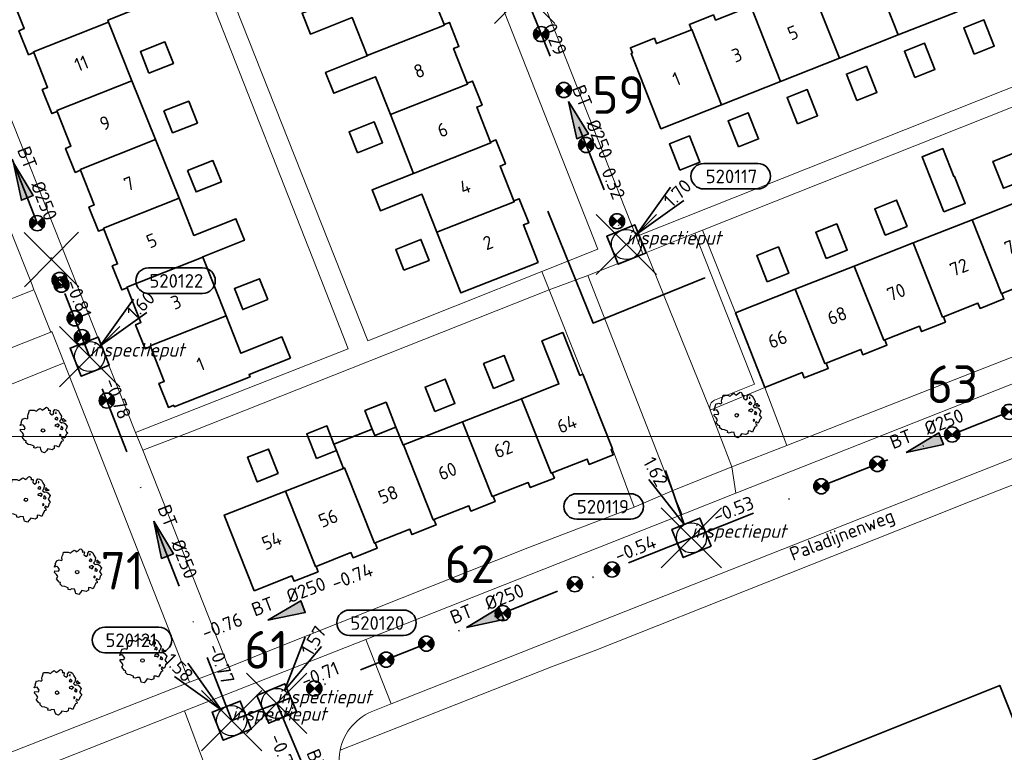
# Model space of a CAD drawing. Header units: metres. Extents: x 152391 to 157968, y 462336 to 467280.
# Tile 189 of 256: x 154862 to 154960, y 464513 to 464586. Entities that reach past the tile are written whole.
import ezdxf
from ezdxf.enums import TextEntityAlignment as Align

# ---------------------------------------------------------------- set-up
doc = ezdxf.new("R2010")
doc.units = ezdxf.units.M
doc.header["$LTSCALE"] = 0.75
doc.header["$PDMODE"] = 3
doc.header["$PDSIZE"] = 3
doc.linetypes.add('RI-VWA_BETON', pattern=[19, 9, -5, 0, -5])
doc.layers.get('0').update_dxf_attribs({"lineweight": 25})
doc.layers.get('defpoints').update_dxf_attribs({"lineweight": 25})
for name, color, linetype, lineweight in [('B-GV-GR-BOOM-S', 252, 'Continuous', 25), ('B-WE-GR-BEPLANTING_CULTUUR_HEESTERS-GV', 251, 'Continuous', 18), ('B-WE-OG-BEBOUWING-GV', 6, 'Continuous', 35), ('B-WE-OG-BEBOUWING-T18', 1, 'Continuous', 18), ('B-WE-OG-TERREIN_CULTUURSCHEIDING-GV', 251, 'Continuous', 18), ('B-WE-OG-TOPOGRAFIE-T18', 1, 'Continuous', 18), ('B-WE-VH-VERHARDING_ASFALT-GV', 251, 'Continuous', 18), ('B-WE-VH-VERHARDING_BETONSTRAATSTEEN-GV', 251, 'Continuous', 18), ('B-WE-VH-VERHARDING_TEGEL-GV', 251, 'Continuous', 18), ('N-OI-RI-T50', 130, 'Continuous', 50), ('N-OI-RI-VWA_PUTNUMMER-S @ 0.75', 36, 'Continuous', 35), ('N-OI-RI-VWA_RIOOLPUT_INSPECTIEPUT-S', 36, 'Continuous', 35), ('N-OI-RI-VWA_STROOMRICHTING-S @ 0.75', 36, 'Continuous', 35), ('N-OI-RI-VWA_TRANSPORTLEIDING_BETON_250-G', 36, 'RI-VWA_BETON', 35), ('N-RO-KG-GRENS_WERK-G', 7, 'XX-WERKGRENS', 35)]:
    doc.layers.add(name, color=color, linetype=linetype, lineweight=lineweight)
doc.layers.add('inspectieput', color=7, linetype='Continuous', plot=False)
for name, color, linetype, lineweight, plot in [('N-OI-RI-VRIJVERVAL_HULPSTUK-S', 210, 'Continuous', 35, False), ('N-OI-RI-VRIJVERVAL_HULPSTUK-S-GESLOTEN', 190, 'Continuous', 35, False), ('X-XX-AL-TEKENBLAD_HULPLIJN-G', 7, 'Continuous', 18, False)]:
    doc.layers.add(name, color=color, linetype=linetype, lineweight=lineweight, plot=plot)
doc.styles.add('NLCS-ISO', font='isocpeur.ttf')
doc.styles.add('NLCS-ISO-M750-T18', font='NLCS-ISO.ttf', dxfattribs={"height": 1.35})
doc.styles.add('NLCS-ISO-M750-T18_CURSIEF', font='NLCS-ISO.ttf', dxfattribs={"oblique": 15, "height": 1.35})
doc.styles.add('NLCS-ISO-M750-T50', font='NLCS-ISO.ttf', dxfattribs={"height": 3.75})
doc.linetypes.add('XX-WERKGRENS', pattern='A,0,[137,NLCS.SHX,S=0.1,R=0,X=-1.1,Y=-1.35],-6', length=6)

# ---------------------------------------------------------------- blocks, each defined once
blk = doc.blocks.new('*U150')
at = {"ltscale": 0.1}
blk.add_hatch(color=256, dxfattribs=at).paths.add_polyline_path([(-2.500000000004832, 0), (2.500000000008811, -0.8333333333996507), (2.500000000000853, 0.8333333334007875)])
at = {"ltscale": 0.1, "flags": 128}
blk.add_lwpolyline([(-2.500000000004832, 0), (2.500000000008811, -0.8333333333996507), (2.500000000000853, 0.8333333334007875)], close=True, dxfattribs=at)
at = {"ltscale": 0.1, "style": 'NLCS-ISO'}
for tag, p in [('MAT', (-1, 0.5000000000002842)), ('BOBL', (-15.77988095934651, 1.133167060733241e-13))]:
    blk.add_attdef(tag, text='', height=1.8, dxfattribs=at).set_placement(p, align=Align.BOTTOM_RIGHT)
for tag, p in [('DIA', (1, 0.5000000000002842)), ('BOBR', (14.8338924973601, -0.002123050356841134))]:
    blk.add_attdef(tag, text='', height=1.8, dxfattribs=at).set_placement(p, align=Align.BOTTOM_LEFT)
at = {"layer": 'defpoints', "ltscale": 0.1, "style": 'NLCS-ISO', "flags": 1}
blk.add_attdef('JVA', text='', height=1.8, dxfattribs=at).set_placement((0, -0.9999999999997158), align=Align.TOP_CENTER)
blk = doc.blocks.new('*U151')
at = {"ltscale": 0.1}
blk.add_hatch(color=256, dxfattribs=at).paths.add_polyline_path([(-2.500000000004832, 0), (2.500000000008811, -0.8333333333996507), (2.500000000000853, 0.8333333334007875)])
at = {"ltscale": 0.1, "flags": 128}
blk.add_lwpolyline([(-2.500000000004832, 0), (2.500000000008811, -0.8333333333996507), (2.500000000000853, 0.8333333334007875)], close=True, dxfattribs=at)
at = {"ltscale": 0.1, "style": 'NLCS-ISO'}
for tag, p in [('MAT', (-1, 0.5000000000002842)), ('BOBL', (-16.58749735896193, 1.132257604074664e-13))]:
    blk.add_attdef(tag, text='', height=1.8, dxfattribs=at).set_placement(p, align=Align.BOTTOM_RIGHT)
for tag, p in [('DIA', (1, 0.5000000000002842)), ('BOBR', (15.64150869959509, -0.002687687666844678))]:
    blk.add_attdef(tag, text='', height=1.8, dxfattribs=at).set_placement(p, align=Align.BOTTOM_LEFT)
at = {"layer": 'defpoints', "ltscale": 0.1, "style": 'NLCS-ISO', "flags": 1}
blk.add_attdef('JVA', text='', height=1.8, dxfattribs=at).set_placement((0, -0.9999999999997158), align=Align.TOP_CENTER)
blk = doc.blocks.new('*U152')
at = {"ltscale": 0.1}
blk.add_hatch(color=256, dxfattribs=at).paths.add_polyline_path([(-2.500000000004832, 0), (2.500000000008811, -0.8333333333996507), (2.500000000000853, 0.8333333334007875)])
at = {"ltscale": 0.1, "flags": 128}
blk.add_lwpolyline([(-2.500000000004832, 0), (2.500000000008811, -0.8333333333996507), (2.500000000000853, 0.8333333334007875)], close=True, dxfattribs=at)
at = {"ltscale": 0.1, "style": 'NLCS-ISO'}
for tag, p in [('MAT', (-1, 0.5000000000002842)), ('BOBL', (-2.149045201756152, -3.239999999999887))]:
    blk.add_attdef(tag, text='', height=1.8, dxfattribs=at).set_placement(p, align=Align.BOTTOM_RIGHT)
for tag, p in [('DIA', (1, 0.5000000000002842)), ('BOBR', (1.203060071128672, -3.241039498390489))]:
    blk.add_attdef(tag, text='', height=1.8, dxfattribs=at).set_placement(p, align=Align.BOTTOM_LEFT)
at = {"layer": 'defpoints', "ltscale": 0.1, "style": 'NLCS-ISO', "flags": 1}
blk.add_attdef('JVA', text='', height=1.8, dxfattribs=at).set_placement((0, -0.9999999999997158), align=Align.TOP_CENTER)
blk = doc.blocks.new('*U24')
at = {"ltscale": 0.1}
blk.add_hatch(color=256, dxfattribs=at).paths.add_polyline_path([(-2.500000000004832, 0), (2.500000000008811, -0.8333333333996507), (2.500000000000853, 0.8333333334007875)])
at = {"ltscale": 0.1, "flags": 128}
blk.add_lwpolyline([(-2.500000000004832, 0), (2.500000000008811, -0.8333333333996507), (2.500000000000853, 0.8333333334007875)], close=True, dxfattribs=at)
at = {"ltscale": 0.1, "style": 'NLCS-ISO'}
for tag, p in [('MAT', (-1, 0.5000000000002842)), ('BOBL', (-5.662221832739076, 1.144560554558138e-13))]:
    blk.add_attdef(tag, text='', height=1.8, dxfattribs=at).set_placement(p, align=Align.BOTTOM_RIGHT)
for tag, p in [('DIA', (1, 0.5000000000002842)), ('BOBR', (7.216235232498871, 0.003202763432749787))]:
    blk.add_attdef(tag, text='', height=1.8, dxfattribs=at).set_placement(p, align=Align.BOTTOM_LEFT)
at = {"layer": 'defpoints', "ltscale": 0.1, "style": 'NLCS-ISO', "flags": 1}
blk.add_attdef('JVA', text='', height=1.8, dxfattribs=at).set_placement((0, -0.9999999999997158), align=Align.TOP_CENTER)
blk = doc.blocks.new('*U153')
at = {"ltscale": 0.1}
blk.add_hatch(color=256, dxfattribs=at).paths.add_polyline_path([(-2.500000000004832, 0), (2.500000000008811, -0.8333333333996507), (2.500000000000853, 0.8333333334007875)])
at = {"ltscale": 0.1, "flags": 128}
blk.add_lwpolyline([(-2.500000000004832, 0), (2.500000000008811, -0.8333333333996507), (2.500000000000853, 0.8333333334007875)], close=True, dxfattribs=at)
at = {"ltscale": 0.1, "style": 'NLCS-ISO'}
for tag, p in [('MAT', (-1, 0.5000000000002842)), ('BOBL', (-20.2756789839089, 1.12810434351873e-13))]:
    blk.add_attdef(tag, text='', height=1.8, dxfattribs=at).set_placement(p, align=Align.BOTTOM_RIGHT)
for tag, p in [('DIA', (1, 0.5000000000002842)), ('BOBR', (19.32968942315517, -0.005266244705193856))]:
    blk.add_attdef(tag, text='', height=1.8, dxfattribs=at).set_placement(p, align=Align.BOTTOM_LEFT)
at = {"layer": 'defpoints', "ltscale": 0.1, "style": 'NLCS-ISO', "flags": 1}
blk.add_attdef('JVA', text='', height=1.8, dxfattribs=at).set_placement((0, -0.9999999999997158), align=Align.TOP_CENTER)
blk = doc.blocks.new('*U155')
at = {"ltscale": 0.1}
blk.add_hatch(color=256, dxfattribs=at).paths.add_polyline_path([(-2.500000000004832, 0), (2.500000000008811, -0.8333333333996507), (2.500000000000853, 0.8333333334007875)])
at = {"ltscale": 0.1, "flags": 128}
blk.add_lwpolyline([(-2.500000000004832, 0), (2.500000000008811, -0.8333333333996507), (2.500000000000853, 0.8333333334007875)], close=True, dxfattribs=at)
at = {"ltscale": 0.1, "style": 'NLCS-ISO'}
for tag, p in [('MAT', (-1, 0.5000000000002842)), ('BOBL', (-23.79409101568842, 1.124142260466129e-13))]:
    blk.add_attdef(tag, text='', height=1.8, dxfattribs=at).set_placement(p, align=Align.BOTTOM_RIGHT)
for tag, p in [('DIA', (1, 0.5000000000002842)), ('BOBR', (22.84810059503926, -0.007726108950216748))]:
    blk.add_attdef(tag, text='', height=1.8, dxfattribs=at).set_placement(p, align=Align.BOTTOM_LEFT)
at = {"layer": 'defpoints', "ltscale": 0.1, "style": 'NLCS-ISO', "flags": 1}
blk.add_attdef('JVA', text='', height=1.8, dxfattribs=at).set_placement((0, -0.9999999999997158), align=Align.TOP_CENTER)
blk = doc.blocks.new('*U157')
at = {"ltscale": 0.1}
blk.add_hatch(color=256, dxfattribs=at).paths.add_polyline_path([(-2.500000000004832, 0), (2.500000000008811, -0.8333333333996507), (2.500000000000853, 0.8333333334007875)])
at = {"ltscale": 0.1, "flags": 128}
blk.add_lwpolyline([(-2.500000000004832, 0), (2.500000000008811, -0.8333333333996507), (2.500000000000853, 0.8333333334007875)], close=True, dxfattribs=at)
at = {"ltscale": 0.1, "style": 'NLCS-ISO'}
for tag, p in [('MAT', (-1, 0.5000000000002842)), ('BOBL', (-8.646316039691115, 1.141200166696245e-13))]:
    blk.add_attdef(tag, text='', height=1.8, dxfattribs=at).set_placement(p, align=Align.BOTTOM_RIGHT)
for tag, p in [('DIA', (1, 0.5000000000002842)), ('BOBR', (7.700329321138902, 0.002864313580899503))]:
    blk.add_attdef(tag, text='', height=1.8, dxfattribs=at).set_placement(p, align=Align.BOTTOM_LEFT)
at = {"layer": 'defpoints', "ltscale": 0.1, "style": 'NLCS-ISO', "flags": 1}
blk.add_attdef('JVA', text='', height=1.8, dxfattribs=at).set_placement((0, -0.9999999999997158), align=Align.TOP_CENTER)
blk = doc.blocks.new('B-SRI-PUT_VWA-SO')
at = {"flags": 128}
blk.add_lwpolyline([(-2.00008364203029, 2.000083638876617), (1.99991635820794, 2.000083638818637), (1.999916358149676, -1.99991636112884), (-2.000083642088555, -1.999916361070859)], close=True, dxfattribs=at)
at = {"lineweight": -3, "flags": 128}
blk.add_lwpolyline([(2.000083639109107, -1.99991635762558), (1.99991635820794, 2.000083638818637), (-2.000083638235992, 1.999916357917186), (-1.999916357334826, -2.000083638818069)], close=True, dxfattribs=at)
at = {"lineweight": -3}
blk.add_circle((0, 0), 1.999999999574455, dxfattribs=at)
blk = doc.blocks.new('*U372')
for q in [(5.833630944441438, 7.601397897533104), (7.601397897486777, 5.833630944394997)]:
    blk.add_line((1.414213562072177, 1.414213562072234), q)
blk.add_lwpolyline([(14.97286669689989, 11.76453088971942), (7.81481186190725, 11.76453088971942, 0.9999999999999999), (7.81481186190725, 8.380160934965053), (14.97286669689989, 8.380160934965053, 0.9999999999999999)], format="xyb", close=True)
at = {"ltscale": 0.1, "style": 'NLCS-ISO'}
blk.add_attdef('PUTHGT', text='', height=1.8, rotation=44.99999999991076, dxfattribs=at).set_placement((5.388131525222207, 5.427652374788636), align=Align.MIDDLE_LEFT)
blk.add_attdef('PUTNR', text='', height=1.8, dxfattribs=at).set_placement((11.49607795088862, 10.04001114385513), align=Align.MIDDLE_CENTER)
blk = doc.blocks.new('*U189')
for q in [(-5.833630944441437, 7.601397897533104), (-7.601397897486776, 5.833630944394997)]:
    blk.add_line((-1.414213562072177, 1.414213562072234), q)
blk.add_lwpolyline([(-16.8101220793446, 12.39118641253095), (-9.652067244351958, 12.39118641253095, -0.9999999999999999), (-9.652067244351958, 9.006816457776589), (-16.8101220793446, 9.006816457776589, -0.9999999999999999)], format="xyb", close=True)
at = {"ltscale": 0.1, "style": 'NLCS-ISO'}
blk.add_attdef('PUTNR', text='', height=1.8, dxfattribs=at).set_placement((-13.33333333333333, 10.66666666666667), align=Align.MIDDLE_CENTER)
blk.add_attdef('PUTHGT', text='', height=1.8, rotation=315.0000000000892, dxfattribs=at).set_placement((-8.442832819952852, 8.482353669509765), align=Align.MIDDLE_LEFT)
blk = doc.blocks.new('*U228')
for q in [(3.772593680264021, 8.807953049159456), (5.922622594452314, 7.532266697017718)]:
    blk.add_line((1.020549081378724, 1.720023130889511), q)
blk.add_lwpolyline([(16.8101220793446, 12.39118641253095), (9.652067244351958, 12.39118641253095, 0.9999999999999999), (9.652067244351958, 9.006816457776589), (16.8101220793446, 9.006816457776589, 0.9999999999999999)], format="xyb", close=True)
at = {"ltscale": 0.1, "style": 'NLCS-ISO'}
blk.add_attdef('PUTHGT', text='', height=1.8, rotation=59.31788150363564, dxfattribs=at).set_placement((3.87850245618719, 6.591554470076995), align=Align.MIDDLE_LEFT)
blk.add_attdef('PUTNR', text='', height=1.8, dxfattribs=at).set_placement((13.33333333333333, 10.66666666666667), align=Align.MIDDLE_CENTER)
blk = doc.blocks.new('*U229')
for q in [(-3.448965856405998, 8.939638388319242), (-5.644074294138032, 7.743185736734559)]:
    blk.add_line((-0.9571621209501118, 1.756086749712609), q)
blk.add_lwpolyline([(-15.22018645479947, 5.851850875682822), (-8.062131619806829, 5.851850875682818, -0.9999999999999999), (-8.062131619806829, 2.467480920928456), (-15.22018645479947, 2.467480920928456, -0.9999999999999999)], format="xyb", close=True)
at = {"ltscale": 0.1, "style": 'NLCS-ISO'}
blk.add_attdef('PUTHGT', text='', height=1.8, rotation=298.5927697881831, dxfattribs=at).set_placement((-5.703079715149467, 10.52172189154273), align=Align.MIDDLE_LEFT)
blk.add_attdef('PUTNR', text='', height=1.8, dxfattribs=at).set_placement((-11.7433977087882, 4.127331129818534), align=Align.MIDDLE_CENTER)
blk = doc.blocks.new('*U373')
for q in [(5.833630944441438, 7.601397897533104), (7.601397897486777, 5.833630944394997)]:
    blk.add_line((1.414213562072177, 1.414213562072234), q)
blk.add_lwpolyline([(17.4136535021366, 10.75795628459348), (10.25559866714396, 10.75795628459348, 0.9999999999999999), (10.25559866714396, 7.373586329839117), (17.4136535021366, 7.373586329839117, 0.9999999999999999)], format="xyb", close=True)
at = {"ltscale": 0.1, "style": 'NLCS-ISO'}
blk.add_attdef('PUTHGT', text='', height=1.8, rotation=44.99999999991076, dxfattribs=at).set_placement((5.388131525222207, 5.427652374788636), align=Align.MIDDLE_LEFT)
blk.add_attdef('PUTNR', text='', height=1.8, dxfattribs=at).set_placement((13.93686475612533, 9.033436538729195), align=Align.MIDDLE_CENTER)
blk = doc.blocks.new('SRI-HULP')
h = blk.add_hatch(color=256)
h.dxf.hatch_style = 1
h.paths.add_polyline_path([(-0.7071067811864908, 0.7071067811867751, 0.1989123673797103), (-1.000000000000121, 0, 0.1989123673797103), (-0.7071067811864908, -0.7071067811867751), (0, -1.387778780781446e-17)])
h = blk.add_hatch(color=256)
h.dxf.hatch_style = 1
h.paths.add_polyline_path([(1.000000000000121, 0, 0.1989123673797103), (0.7071067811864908, 0.7071067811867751), (0, -1.387778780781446e-17), (0.7071067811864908, -0.7071067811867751, 0.1989123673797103)])
for p, q in [((-0.7071067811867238, 0.707106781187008), (0.7071067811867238, -0.707106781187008)), ((-0.7071067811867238, -0.707106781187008), (0.7071067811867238, 0.707106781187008))]:
    blk.add_line(p, q)
blk.add_circle((0, 0), 1.000000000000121)
blk = doc.blocks.new('SRI-HULP-B')
blk.add_line((-5.425000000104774, 5.399999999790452), (5.400000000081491, -5.399999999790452))
at = {"flags": 128}
blk.add_lwpolyline([(5.375000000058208, 5.424999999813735), (0, 0), (-5.400000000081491, -5.399999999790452)], dxfattribs=at)
blk = doc.blocks.new('ACMAP_ANN_TEMPLATE_type knoop')
at = {"layer": 'defpoints', "style": 'NLCS-ISO-M750-T18_CURSIEF', "oblique": 15}
blk.add_attdef('type_knoop', (0, 0), '', height=1.35, dxfattribs=at)
blk = doc.blocks.new('SGR-BOOM_31_50')
at = {"linetype": 'Continuous'}
for p, q in [((-1.401726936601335, 1.779568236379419), (-1.355207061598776, 1.998585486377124)), ((-1.355207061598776, 1.998585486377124), (-0.8900045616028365, 1.998585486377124)), ((-0.8900045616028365, 1.998585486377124), (-0.6884169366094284, 1.910992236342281)), ((-0.6263900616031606, 1.932873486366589), (-0.4868293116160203, 2.064297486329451)), ((-0.4868293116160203, 2.064297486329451), (-0.3007483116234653, 2.195721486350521)), ((-0.3007483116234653, 2.195721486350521), (-0.1766941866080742, 2.108105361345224)), ((-0.1766941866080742, 2.108105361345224), (-0.08365368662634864, 2.020489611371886)), ((-0.08365368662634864, 2.020489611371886), (0.08692031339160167, 2.108105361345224)), ((0.08692031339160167, 2.108105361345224), (0.2730013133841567, 2.283314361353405)), ((0.2730013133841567, 2.283314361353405), (0.350535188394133, 2.305218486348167)), ((0.350535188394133, 2.305218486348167), (0.443575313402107, 2.261410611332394)), ((0.443575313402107, 2.261410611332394), (0.5211091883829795, 2.195721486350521)), ((0.5366158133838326, 2.042393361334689), (0.5055909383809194, 1.998585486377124)), ((0.5055909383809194, 1.998585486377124), (0.7071901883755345, 2.020489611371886)), ((0.5211091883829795, 2.195721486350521), (0.5366158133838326, 2.042393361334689)), ((0.722685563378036, 1.976681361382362), (0.6761765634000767, 1.713856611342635)), ((0.7071901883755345, 2.020489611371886), (0.722685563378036, 1.976681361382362)), ((1.048338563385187, 1.867184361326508), (1.187887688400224, 2.086201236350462)), ((1.187887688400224, 2.086201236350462), (1.358462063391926, 2.042393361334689)), ((1.358462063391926, 2.042393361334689), (1.544542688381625, 1.932873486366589)), ((-2.177064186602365, 0.7720534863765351), (-2.03750381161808, 1.166302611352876)), ((-2.03750381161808, 1.166302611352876), (-1.944463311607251, 1.144398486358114)), ((-1.944463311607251, 1.144398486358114), (-1.789395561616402, 1.210110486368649)), ((-1.789395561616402, 1.210110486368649), (-1.572301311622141, 1.144398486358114)), ((-1.572301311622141, 1.144398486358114), (-1.494767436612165, 1.232014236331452)), ((-1.510274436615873, 1.451031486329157), (-1.479260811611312, 1.582455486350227)), ((-1.494767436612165, 1.232014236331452), (-1.510274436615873, 1.451031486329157)), ((-1.479260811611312, 1.582455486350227), (-1.401726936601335, 1.779568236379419)), ((-0.6884169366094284, 1.910992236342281), (-0.6263900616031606, 1.932873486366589)), ((0.6761765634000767, 1.713856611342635), (0.7537104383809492, 1.6481446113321)), ((0.7537104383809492, 1.6481446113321), (0.9242844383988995, 1.538647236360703)), ((0.9242844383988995, 1.538647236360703), (1.001818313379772, 1.604336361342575)), ((1.001818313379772, 1.604336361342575), (1.063833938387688, 1.713856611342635)), ((1.063833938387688, 1.713856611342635), (1.048338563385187, 1.867184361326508)), ((1.249914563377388, 1.210110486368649), (1.187887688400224, 1.166302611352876)), ((1.187887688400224, 1.166302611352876), (1.234407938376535, 1.100590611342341)), ((1.29644643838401, 1.823376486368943), (1.234407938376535, 1.779568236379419)), ((1.234407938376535, 1.779568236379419), (1.265432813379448, 1.670048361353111)), ((1.234407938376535, 1.100590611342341), (1.311941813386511, 1.122494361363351)), ((1.29644643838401, 1.297726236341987), (1.249914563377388, 1.210110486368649)), ((1.265432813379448, 1.670048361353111), (1.280928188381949, 1.6481446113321)), ((1.280928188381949, 1.691952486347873), (1.29644643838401, 1.823376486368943)), ((1.373968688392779, 1.297726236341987), (1.29644643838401, 1.297726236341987)), ((1.311941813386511, 1.122494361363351), (1.373968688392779, 1.034878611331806)), ((1.435995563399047, 1.253918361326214), (1.373968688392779, 1.297726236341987)), ((1.373968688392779, 1.034878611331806), (1.435995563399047, 1.122494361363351)), ((1.498022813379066, 1.166302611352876), (1.435995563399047, 1.253918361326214)), ((1.435995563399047, 1.122494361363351), (1.498022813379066, 1.166302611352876)), ((1.544542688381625, 1.932873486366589), (1.668596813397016, 1.691952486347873)), ((1.761637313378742, 1.056782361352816), (1.637583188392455, 0.9253812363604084)), ((1.668596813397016, 1.691952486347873), (1.839171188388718, 1.407223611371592)), ((1.839171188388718, 1.407223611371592), (1.761637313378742, 1.056782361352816)), ((1.963224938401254, 1.144398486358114), (1.916704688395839, 1.078686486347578)), ((1.916704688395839, 1.078686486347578), (1.947718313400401, 0.9910932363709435)), ((1.947718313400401, 0.9910932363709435), (2.040758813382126, 0.9253812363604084)), ((2.056265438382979, 1.144398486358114), (1.963224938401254, 1.144398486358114)), ((2.164812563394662, 1.012997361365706), (2.056265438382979, 1.144398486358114)), ((2.304373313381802, 0.9472853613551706), (2.164812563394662, 1.012997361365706)), ((-2.270104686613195, 0.4873246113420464), (-2.208077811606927, 0.6406523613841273)), ((-1.990983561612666, 0.5530366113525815), (-2.270104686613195, 0.4873246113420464)), ((-2.239091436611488, -0.03832563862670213), (-2.22358443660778, 0.114979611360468)), ((-2.22358443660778, 0.114979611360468), (-1.851422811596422, 0.09307548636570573)), ((-2.208077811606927, 0.6406523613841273), (-2.130543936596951, 0.706341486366)), ((-2.130543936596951, 0.706341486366), (-2.177064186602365, 0.7720534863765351)), ((-1.897943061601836, 0.4435163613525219), (-1.990983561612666, 0.5530366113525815)), ((-1.773888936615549, 0.2464036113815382), (-1.897943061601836, 0.4435163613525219)), ((-1.851422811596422, 0.09307548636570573), (-1.773888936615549, 0.2464036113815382)), ((1.234419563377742, 0.5530366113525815), (1.187899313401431, 0.4435163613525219)), ((1.187899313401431, 0.4435163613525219), (1.373968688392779, 0.4216126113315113)), ((1.404993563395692, 0.6187482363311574), (1.234419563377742, 0.5530366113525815)), ((1.373968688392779, 0.4216126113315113), (1.482527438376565, 0.3340193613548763)), ((1.482527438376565, 0.6187482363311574), (1.404993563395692, 0.6187482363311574)), ((1.622088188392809, 0.5311324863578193), (1.482527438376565, 0.6187482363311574)), ((1.482527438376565, 0.3340193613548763), (1.6065811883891, 0.4873246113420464)), ((1.6065811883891, 0.4873246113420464), (1.653090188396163, 0.5530366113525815)), ((1.637583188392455, 0.9253812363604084), (1.699610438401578, 0.8377654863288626)), ((1.699610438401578, 0.8377654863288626), (1.839171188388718, 0.7501493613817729)), ((1.792650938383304, 0.2464036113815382), (1.746130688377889, 0.1368833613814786)), ((1.911486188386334, 0.06503748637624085), (1.746130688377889, 0.1368833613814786)), ((1.808157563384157, 0.3997313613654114), (1.792650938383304, 0.3121152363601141)), ((1.792650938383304, 0.3121152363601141), (1.792650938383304, 0.2464036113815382)), ((1.901198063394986, 0.3121152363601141), (1.808157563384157, 0.3997313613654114)), ((1.839171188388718, 0.7501493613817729), (1.916704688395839, 0.7939576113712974)), ((1.963224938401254, 0.2683073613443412), (1.901198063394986, 0.3121152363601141)), ((1.911486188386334, 0.06503748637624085), (2.009745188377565, 0.1806916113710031)), ((1.916704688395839, 0.7939576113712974), (2.087279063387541, 0.7501493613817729)), ((2.009745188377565, 0.1806916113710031), (1.963224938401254, 0.2683073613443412)), ((2.040758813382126, 0.9691894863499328), (2.180319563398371, 0.9034774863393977)), ((2.040758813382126, 0.9253812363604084), (2.056265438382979, 0.9691894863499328)), ((2.087279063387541, 0.7501493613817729), (2.180319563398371, 0.6844602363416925)), ((2.180319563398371, 0.9034774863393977), (2.304373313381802, 0.9472853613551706)), ((2.180319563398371, 0.6844602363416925), (2.412920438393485, 0.4216126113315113)), ((2.288866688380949, 0.1368833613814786), (2.226839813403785, 0.04929048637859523)), ((2.226839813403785, 0.04929048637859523), (2.350893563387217, -0.1259413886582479)), ((2.412920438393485, 0.4216126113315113), (2.288866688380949, 0.1368833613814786)), ((-2.053010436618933, -0.2354616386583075), (-2.239091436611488, -0.03832563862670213)), ((-2.068517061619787, -0.6734953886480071), (-1.990983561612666, -0.5639755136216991)), ((-1.804902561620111, -1.00203251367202), (-2.068517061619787, -0.6734953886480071)), ((-1.913449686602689, -0.4325743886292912), (-2.053010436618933, -0.2354616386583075)), ((-1.990983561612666, -0.5639755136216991), (-1.913449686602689, -0.4325743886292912)), ((1.715117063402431, -0.388766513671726), (1.653090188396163, -0.4763826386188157)), ((1.653090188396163, -0.4763826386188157), (1.668608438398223, -0.5639755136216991)), ((1.684103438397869, -0.5639755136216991), (1.777143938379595, -0.5420717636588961)), ((1.777143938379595, -0.4544785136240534), (1.715117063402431, -0.388766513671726)), ((1.777143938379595, -0.5420717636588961), (1.777143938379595, -0.4544785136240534)), ((1.947718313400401, -0.6296875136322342), (1.854677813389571, -0.7830156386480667)), ((1.854677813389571, -0.7830156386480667), (1.901198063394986, -0.8487276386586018)), ((1.901198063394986, -0.8487276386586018), (1.994238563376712, -0.9363205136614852)), ((2.102785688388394, -0.7830156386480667), (1.947718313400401, -0.6296875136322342)), ((1.994238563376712, -0.9363205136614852), (1.978731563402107, -1.067744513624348)), ((2.211332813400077, -0.6953995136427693), (2.102785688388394, -0.7830156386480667)), ((2.242346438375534, -0.5639755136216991), (2.211332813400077, -0.6953995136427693)), ((2.288866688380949, -0.4106706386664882), (2.242346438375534, -0.5639755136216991)), ((2.4594406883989, -0.2354387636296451), (2.288866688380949, -0.4106706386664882)), ((2.350893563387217, -0.1259413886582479), (2.4594406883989, -0.2354387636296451)), ((-1.665341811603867, -1.045840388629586), (-1.804902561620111, -1.00203251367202)), ((-1.696355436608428, -1.199145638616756), (-1.665341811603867, -1.045840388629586)), ((-1.479260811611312, -1.396281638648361), (-1.696355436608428, -1.199145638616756)), ((-1.215646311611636, -1.440089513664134), (-1.479260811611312, -1.396281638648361)), ((-0.8900045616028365, -1.571490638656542), (-1.215646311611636, -1.440089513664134)), ((-0.9055111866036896, -1.724818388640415), (-0.8900045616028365, -1.571490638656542)), ((-0.7349371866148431, -1.768603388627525), (-0.9055111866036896, -1.724818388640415)), ((-0.533349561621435, -1.681010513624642), (-0.7349371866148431, -1.768603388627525)), ((-0.2542280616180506, -1.702914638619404), (-0.533349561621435, -1.681010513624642)), ((-0.2077078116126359, -1.900027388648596), (-0.2542280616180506, -1.702914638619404)), ((-0.1766941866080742, -1.987643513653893), (-0.2077078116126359, -1.900027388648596)), ((0.4745889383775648, -1.834315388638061), (0.3350281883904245, -2.031451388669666)), ((0.9087778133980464, -1.921931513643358), (0.4745889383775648, -1.834315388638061)), ((1.110365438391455, -1.81241163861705), (0.9087778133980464, -1.921931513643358)), ((1.125860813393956, -1.549586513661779), (1.110365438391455, -1.81241163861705)), ((1.373980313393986, -1.571490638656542), (1.125860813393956, -1.549586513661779)), ((1.575567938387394, -1.65910638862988), (1.373980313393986, -1.571490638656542)), ((1.715128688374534, -1.352473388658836), (1.575567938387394, -1.65910638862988)), ((1.808157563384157, -1.177241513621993), (1.715128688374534, -1.352473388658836)), ((1.823675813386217, -1.111552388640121), (1.808157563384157, -1.177241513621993)), ((1.978731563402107, -1.067744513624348), (1.823675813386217, -1.111552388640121)), ((-0.1301739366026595, -2.140948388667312), (-0.1766941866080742, -1.987643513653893)), ((0.1489471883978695, -2.228564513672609), (-0.1301739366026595, -2.140948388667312)), ((0.3350281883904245, -2.031451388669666), (0.1489471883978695, -2.228564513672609))]:
    blk.add_line(p, q, dxfattribs=at)
blk.add_circle((0, 0), 0.1685311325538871, dxfattribs=at)

msp = doc.modelspace()

# ---------------------------------------------------------------- linework, layer by layer
at = {"layer": 'B-WE-GR-BEPLANTING_CULTUUR_HEESTERS-GV'}
msp.add_lwpolyline([(154938.38, 464543.51), (154936.206, 464549.284), (154930.755, 464547.028), (154932.918, 464541.371)], close=True, dxfattribs=at)
at = {"layer": 'B-WE-OG-BEBOUWING-GV'}
for points in [[(154949.475, 464584.351), (154955.335, 464586.665), (154952.358, 464594.175), (154952.291, 464594.149), (154948.84, 464592.781), (154948.63, 464593.311), (154946.241, 464592.364), (154946.451, 464591.834), (154946.501, 464591.854)], [(154863.489, 464582.6), (154863.456, 464582.684), (154870.92, 464585.643), (154870.85, 464585.82), (154875.017, 464587.472), (154874.213, 464589.499), (154870.066, 464587.855), (154868.571, 464591.624), (154861.087, 464588.657), (154861.111, 464588.596), (154862.542, 464584.989), (154862.012, 464584.779), (154862.959, 464582.39)], [(154901.977, 464591.273), (154902.009, 464591.192), (154894.334, 464588.161), (154890.174, 464586.514), (154890.995, 464584.438), (154895.152, 464586.084), (154896.644, 464582.299), (154904.324, 464585.333), (154904.298, 464585.397), (154902.921, 464588.883), (154903.451, 464589.092), (154902.507, 464591.483)], [(154943.616, 464582.038), (154949.475, 464584.351), (154946.501, 464591.854), (154946.451, 464591.834), (154942.99, 464590.462), (154942.78, 464590.992), (154940.391, 464590.044), (154940.601, 464589.515), (154940.645, 464589.532)], [(154934.735, 464587.189), (154934.789, 464587.21), (154937.756, 464579.724), (154943.616, 464582.038), (154940.645, 464589.532), (154940.601, 464589.515), (154937.124, 464588.136), (154936.914, 464588.666), (154934.525, 464587.719)], [(154934.735, 464587.189), (154931.295, 464585.826), (154931.085, 464586.356), (154928.696, 464585.408), (154928.906, 464584.879), (154928.932, 464584.889), (154931.896, 464577.411), (154937.756, 464579.724), (154934.789, 464587.21)], [(154865.811, 464576.743), (154865.778, 464576.827), (154873.233, 464579.783), (154870.92, 464585.643), (154863.456, 464582.684), (154863.489, 464582.6), (154864.864, 464579.132), (154864.334, 464578.922), (154865.281, 464576.533)], [(154906.605, 464579.558), (154905.242, 464583.007), (154905.773, 464583.216), (154904.828, 464585.606), (154904.298, 464585.397), (154904.324, 464585.333), (154896.644, 464582.299), (154896.657, 464582.266), (154892.506, 464580.623), (154893.327, 464578.547), (154897.476, 464580.189), (154898.954, 464576.438), (154906.638, 464579.473)], [(154957.021, 464582.45), (154959.019, 464583.243), (154957.984, 464585.851), (154955.986, 464585.058)], [(154928.906, 464584.879), (154925.422, 464583.497), (154925.212, 464584.027), (154922.823, 464583.08), (154923.033, 464582.55), (154922.901, 464582.498), (154925.862, 464575.028), (154931.896, 464577.411), (154928.932, 464584.889)], [(154874.934, 464580.561), (154877.366, 464581.525), (154876.521, 464583.658), (154874.088, 464582.694)], [(154951.125, 464580.125), (154953.123, 464580.919), (154952.088, 464583.527), (154950.089, 464582.733)], [(154945.343, 464577.845), (154947.341, 464578.639), (154946.305, 464581.247), (154944.307, 464580.453)], [(154865.811, 464576.743), (154867.185, 464573.278), (154866.655, 464573.068), (154867.602, 464570.679), (154868.132, 464570.889), (154868.1, 464570.971), (154875.605, 464573.947), (154873.233, 464579.783), (154865.778, 464576.827)], [(154906.605, 464579.558), (154906.638, 464579.473), (154898.954, 464576.438), (154901.265, 464570.577), (154908.953, 464573.614), (154908.921, 464573.693), (154907.549, 464577.168), (154908.079, 464577.377), (154907.135, 464579.767)], [(154939.452, 464575.523), (154941.45, 464576.316), (154940.415, 464578.924), (154938.416, 464578.131)], [(154876.43, 464576.788), (154877.292, 464574.616), (154879.752, 464575.591), (154878.891, 464577.764)], [(154933.578, 464573.207), (154935.576, 464574), (154934.541, 464576.608), (154932.542, 464575.815)], [(154895.667, 464572.637), (154898.171, 464573.629), (154897.35, 464575.704), (154894.845, 464574.713)], [(154927.747, 464570.908), (154929.745, 464571.701), (154928.71, 464574.309), (154926.712, 464573.516)], [(154868.132, 464570.889), (154869.503, 464567.432), (154868.973, 464567.222), (154869.92, 464564.833), (154870.45, 464565.043), (154870.422, 464565.114), (154877.944, 464568.097), (154875.605, 464573.947), (154868.1, 464570.971)], [(154911.235, 464567.836), (154909.866, 464571.303), (154910.396, 464571.512), (154909.452, 464573.902), (154908.921, 464573.693), (154908.953, 464573.614), (154901.265, 464570.577), (154901.267, 464570.571), (154897.133, 464568.934), (154897.955, 464566.859), (154902.085, 464568.494), (154903.574, 464564.716), (154911.267, 464567.755)], [(154953.996, 464566.74), (154956.134, 464567.586), (154955.067, 464570.282), (154954.998, 464570.255), (154953.917, 464573.047), (154951.836, 464572.209), (154952.932, 464569.437)], [(154962.01, 464569.913), (154960.953, 464572.582), (154958.891, 464571.765), (154959.948, 464569.097)], [(154878.781, 464570.861), (154879.624, 464568.735), (154882.142, 464569.734), (154881.299, 464571.86)], [(154872.773, 464559.185), (154872.744, 464559.258), (154880.297, 464562.252), (154880.285, 464562.282), (154884.434, 464563.927), (154883.587, 464566.061), (154879.408, 464564.404), (154877.944, 464568.097), (154870.422, 464565.114), (154870.45, 464565.043), (154871.826, 464561.574), (154871.296, 464561.364), (154872.243, 464558.975)], [(154913.649, 464561.725), (154912.179, 464565.446), (154912.709, 464565.656), (154911.765, 464568.046), (154911.235, 464567.836), (154911.267, 464567.755), (154903.574, 464564.716), (154905.952, 464558.684)], [(154950.346, 464565.295), (154949.308, 464567.917), (154947.133, 464567.055), (154948.171, 464564.433)], [(154965.596, 464560.922), (154962.686, 464568.27), (154956.822, 464565.967), (154959.738, 464558.603), (154959.776, 464558.617), (154963.218, 464559.981), (154963.428, 464559.451), (154965.806, 464560.392)], [(154942.303, 464562.11), (154944.389, 464562.936), (154943.354, 464565.548), (154941.269, 464564.722)], [(154953.955, 464556.313), (154957.398, 464557.676), (154957.607, 464557.146), (154959.986, 464558.088), (154959.776, 464558.617), (154959.738, 464558.603), (154956.822, 464565.967), (154950.958, 464563.664), (154953.881, 464556.283)], [(154900.301, 464560.933), (154902.805, 464561.924), (154901.983, 464564), (154899.479, 464563.008)], [(154950.958, 464563.664), (154945.094, 464561.361), (154948.023, 464553.964), (154948.126, 464554.004), (154951.577, 464555.371), (154951.787, 464554.841), (154954.165, 464555.783), (154953.955, 464556.313), (154953.881, 464556.283)], [(154936.436, 464559.787), (154938.582, 464560.637), (154937.541, 464563.266), (154935.395, 464562.417)], [(154880.297, 464562.252), (154872.744, 464559.258), (154872.773, 464559.185), (154874.145, 464555.725), (154873.615, 464555.515), (154874.562, 464553.126), (154875.092, 464553.336), (154875.066, 464553.401), (154882.611, 464556.393)], [(154945.094, 464561.361), (154939.23, 464559.057), (154942.166, 464551.644), (154942.295, 464551.695), (154945.748, 464553.063), (154945.958, 464552.533), (154948.336, 464553.474), (154948.126, 464554.004), (154948.023, 464553.964)], [(154886.749, 464558.011), (154885.919, 464560.094), (154883.442, 464559.106), (154884.267, 464557.027)], [(154933.264, 464556.714), (154936.206, 464549.284), (154939.917, 464550.753), (154940.126, 464550.223), (154942.504, 464551.165), (154942.295, 464551.695), (154942.166, 464551.644), (154939.23, 464559.057)], [(154889.003, 464552.199), (154888.171, 464554.296), (154884.085, 464552.676), (154882.611, 464556.393), (154875.066, 464553.401), (154875.092, 464553.336), (154876.461, 464549.883), (154875.931, 464549.673), (154876.877, 464547.288), (154877.407, 464547.498), (154877.462, 464547.359), (154884.992, 464550.344), (154884.902, 464550.573)], [(154921.034, 464543.152), (154918.086, 464550.59), (154917.809, 464550.48), (154916.121, 464554.74), (154914.019, 464553.907), (154915.713, 464549.632), (154911.993, 464548.158), (154914.935, 464540.735), (154915.054, 464540.782), (154918.514, 464542.153), (154918.724, 464541.623), (154921.121, 464542.573), (154920.911, 464543.103)], [(154909.199, 464549.182), (154911.245, 464549.993), (154910.267, 464552.459), (154908.221, 464551.649)], [(154903.373, 464546.873), (154905.375, 464547.666), (154904.407, 464550.109), (154902.405, 464549.315)], [(154897.404, 464544.507), (154899.5, 464545.338), (154898.524, 464547.801), (154896.428, 464546.971), (154897.156, 464545.134)], [(154909.165, 464538.448), (154912.657, 464539.832), (154912.867, 464539.302), (154915.264, 464540.252), (154915.054, 464540.782), (154914.935, 464540.735), (154911.993, 464548.158), (154906.128, 464545.859), (154909.078, 464538.414)], [(154903.287, 464536.118), (154906.759, 464537.494), (154906.969, 464536.965), (154909.375, 464537.918), (154909.165, 464538.448), (154909.078, 464538.414), (154906.128, 464545.859), (154900.262, 464543.559), (154903.222, 464536.093)], [(154891.6, 464542.206), (154893.6, 464542.999), (154893.345, 464543.641), (154892.633, 464545.439), (154890.633, 464544.646)], [(154899.5, 464545.338), (154897.404, 464544.507), (154897.156, 464545.134), (154893.345, 464543.641), (154893.6, 464542.999), (154894.304, 464541.224), (154894.397, 464541.26), (154897.365, 464533.771), (154897.433, 464533.798), (154900.89, 464535.168), (154901.1, 464534.639), (154903.497, 464535.588), (154903.287, 464536.118), (154903.222, 464536.093), (154900.262, 464543.559), (154900.213, 464543.54)], [(154887.787, 464540.695), (154886.815, 464543.149), (154884.733, 464542.323), (154885.705, 464539.87)], [(154891.555, 464531.469), (154895.036, 464532.848), (154895.246, 464532.319), (154897.643, 464533.268), (154897.433, 464533.798), (154897.365, 464533.771), (154894.397, 464541.26), (154894.304, 464541.224), (154888.531, 464538.961), (154891.508, 464531.45)], [(154885.409, 464529.033), (154889.158, 464530.519), (154889.368, 464529.989), (154891.765, 464530.939), (154891.555, 464531.469), (154891.508, 464531.45), (154888.531, 464538.961), (154882.423, 464536.567)]]:
    msp.add_lwpolyline(points, close=True, dxfattribs=at)
msp.add_lwpolyline([(154963.67, 464509.235), (154959.556, 464519.628), (154925.268, 464505.894), (154927.481, 464500), (154929.209, 464495.608), (154929.677, 464494.42), (154929.977, 464494.519), (154929.543, 464495.732), (154933.182, 464497.117), (154933.58, 464496.016), (154936.036, 464496.916), (154935.58, 464498.063), (154940.433, 464500), (154942.566, 464500.851), (154943.034, 464500), (154943.17, 464499.754), (154943.85, 464500), (154945.717, 464500.685), (154945.228, 464501.923), (154952.428, 464504.763), (154952.874, 464503.633), (154955.428, 464504.641), (154954.97, 464505.801), (154962.074, 464508.603)], dxfattribs=at)
at = {"layer": 'B-WE-OG-TERREIN_CULTUURSCHEIDING-GV'}
for points in [[(154878.961, 464519.935), (154866.493, 464551.714), (154858.112, 464548.338), (154860.721, 464541.73), (154856.107, 464539.917), (154859.109, 464532.356), (154801.598, 464509.523), (154798.728, 464516.751), (154797.113, 464516.11)], [(154791.885, 464491.757), (154820.048, 464496.657), (154829.33, 464500.467), (154878.961, 464519.935)]]:
    msp.add_lwpolyline(points, dxfattribs=at)
at = {"layer": 'B-WE-VH-VERHARDING_ASFALT-GV'}
msp.add_lwpolyline([(154899.038, 464517.779), (155051.075, 464577.872), (155106.163, 464599.671), (155106.918, 464599.972), (155104.15, 464606.336), (154933.323, 464538.766), (154927.962, 464536.646), (154896.507, 464524.204)], close=True, dxfattribs=at)
for points in [[(154897.38, 464517.122), (154899.038, 464517.779), (154896.507, 464524.204), (154878.464, 464517.086), (154880.887, 464510.575), (154881.964, 464511.008)], [(154843.946, 464496.067), (154856.655, 464500.849), (154880.887, 464510.575), (154878.464, 464517.086), (154845.715, 464504.145), (154839.809, 464501.883), (154840.192, 464500.927), (154815.049, 464490.851), (154809.091, 464489.821)]]:
    msp.add_lwpolyline(points, dxfattribs=at)
for points in [[(154893.956, 464513.173, -0.2638052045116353), (154897.38, 464517.122)], [(154894.304, 464509.989, -0.1551510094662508), (154893.956, 464513.173)]]:
    msp.add_lwpolyline(points, format="xyb", dxfattribs=at)
at = {"layer": 'B-WE-VH-VERHARDING_BETONSTRAATSTEEN-GV'}
for points in [[(154800.295, 464534.649), (154800.387, 464534.685), (154800.631, 464534.068), (154807.418, 464536.758), (154808.905, 464537.347), (154826.197, 464544.2), (154827.684, 464544.79), (154847.021, 464552.454), (154848.508, 464553.043), (154863.5, 464558.985), (154863.308, 464559.473), (154861.102, 464565.065), (154860.873, 464565.679), (154851.853, 464562.137), (154843.866, 464558.983), (154833.765, 464554.989), (154833.854, 464554.765), (154816.743, 464547.983), (154815.256, 464547.394), (154798.066, 464540.58), (154797.964, 464540.54)], [(154918.587, 464560.401), (154926.982, 464538.984), (154932.918, 464541.371), (154930.755, 464547.028), (154930.747, 464547.057), (154924.425, 464562.715), (154924.07, 464562.574)], [(154848.508, 464553.043), (154850.17, 464548.842), (154850.291, 464548.889), (154865.166, 464554.793), (154863.556, 464558.843), (154863.5, 464558.985)]]:
    msp.add_lwpolyline(points, close=True, dxfattribs=at)
for points in [[(154931.207, 464547.996), (154935.154, 464549.613), (154929.221, 464564.614), (154924.425, 464562.715)], [(154924.425, 464562.715), (154930.747, 464547.057)]]:
    msp.add_lwpolyline(points, dxfattribs=at)
msp.add_lwpolyline([(154930.747, 464547.057, -0.3751030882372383), (154931.207, 464547.996)], format="xyb", dxfattribs=at)
at = {"layer": 'B-WE-VH-VERHARDING_TEGEL-GV'}
for points in [[(154874.337, 464543.028), (154879.095, 464544.854), (154914.745, 464559.005), (154914.025, 464560.81), (154896.721, 464553.925), (154868.359, 464625.564), (154866.171, 464631.196), (154864.331, 464630.386), (154866.493, 464624.904), (154881.128, 464587.821), (154892.021, 464560.095), (154894.761, 464553.119), (154873.614, 464544.776)], [(154866.493, 464551.714), (154878.961, 464519.935), (154880.928, 464520.69), (154882.847, 464521.429), (154874.337, 464543.028), (154873.614, 464544.776), (154857.252, 464585.93), (154845.255, 464616.504), (154843.097, 464622.106), (154841.341, 464621.405), (154839.331, 464620.608), (154859.928, 464568.551), (154861.025, 464565.739), (154860.873, 464565.679), (154861.102, 464565.065), (154863.308, 464559.473), (154863.5, 464558.985), (154863.556, 464558.843), (154865.166, 464554.793), (154865.272, 464554.847)], [(154914.745, 464559.005), (154918.587, 464560.401), (154924.07, 464562.574), (154923.392, 464564.291), (154915.896, 464583.26), (154914.385, 464587.085), (154913.235, 464589.968), (154904.153, 464612.958), (154903.445, 464614.919), (154901.245, 464620.889), (154897.328, 464619.405), (154903.596, 464603.629), (154919.587, 464563.022), (154914.025, 464560.81)], [(154964.709, 464580.722), (154923.392, 464564.291), (154924.07, 464562.574), (154924.425, 464562.715), (154929.221, 464564.614), (154930.001, 464564.924), (154969.969, 464580.807), (154969.286, 464582.543)], [(154926.982, 464538.984), (154918.587, 464560.401), (154914.745, 464559.005), (154918.086, 464550.59), (154921.034, 464543.152), (154923.213, 464537.368)], [(154932.918, 464541.371), (154926.982, 464538.984), (154927.962, 464536.646), (154933.323, 464538.766)]]:
    msp.add_lwpolyline(points, close=True, dxfattribs=at)
for points in [[(155100.723, 464607.604), (155095.095, 464605.231), (155059.535, 464591.279), (155054.638, 464589.37), (155051.894, 464588.406), (155047.576, 464586.67), (155047.251, 464586.539), (155026.778, 464578.302), (155000, 464567.647), (154986.18, 464562.131), (154986.12, 464562.22), (154982.337, 464560.739), (154981.484, 464560.405), (154979.968, 464559.814), (154978.454, 464559.223), (154943.688, 464545.591), (154938.38, 464543.51), (154932.918, 464541.371), (154933.323, 464538.766), (155104.15, 464606.336), (155104.347, 464606.414)], [(155056.898, 464578.319), (155051.823, 464578.069), (155051.075, 464577.872), (154899.038, 464517.779), (154897.38, 464517.122)], [(154955.864, 464537.62), (154976.9, 464545.862), (154979.62, 464546.95), (154986.196, 464549.642), (155036.88, 464569.696), (155042.794, 464572.069), (155051.678, 464575.562), (155052.418, 464575.951), (155052.811, 464575.934), (155059.399, 464578.531)], [(154930.747, 464547.057), (154930.755, 464547.028), (154936.206, 464549.284), (154933.264, 464556.714), (154930.001, 464564.924), (154929.221, 464564.614), (154935.154, 464549.613), (154931.207, 464547.996)], [(154855.777, 464547.487), (154857.303, 464543.452), (154855.044, 464542.596), (154856.107, 464539.917), (154860.721, 464541.73), (154858.112, 464548.338), (154866.493, 464551.714), (154865.272, 464554.847), (154865.166, 464554.793), (154850.291, 464548.889), (154850.17, 464548.842), (154848.679, 464548.262), (154848.624, 464548.241), (154829.523, 464540.702), (154829.331, 464540.626), (154827.917, 464540.067), (154827.843, 464540.038)], [(154820.753, 464494.427), (154826.742, 464496.696), (154827.44, 464496.97), (154834.998, 464500), (154837.456, 464500.983), (154839.809, 464501.883), (154845.715, 464504.145), (154878.464, 464517.086), (154896.507, 464524.204), (154927.962, 464536.646), (154926.982, 464538.984), (154923.213, 464537.368)], [(154923.213, 464537.368), (154912.612, 464533.301), (154887.637, 464523.373), (154882.847, 464521.429), (154880.928, 464520.69), (154878.961, 464519.935), (154829.33, 464500.467), (154820.048, 464496.657), (154791.885, 464491.757)], [(154893.956, 464513.173), (154914.975, 464521.47), (154919.209, 464523.073), (154953.625, 464536.745), (154955.864, 464537.62)]]:
    msp.add_lwpolyline(points, dxfattribs=at)
for points in [[(154931.207, 464547.996, 0.3751030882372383), (154930.747, 464547.057)], [(154897.38, 464517.122, 0.2638052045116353), (154893.956, 464513.173)]]:
    msp.add_lwpolyline(points, format="xyb", dxfattribs=at)
at = {"layer": 'inspectieput'}
for p in [(154912.32, 464588.51), (154922.43, 464563.5), (154869.04, 464552.35), (154928.9, 464534.31), (154887.65, 464517.83), (154883.17, 464516.12)]:
    msp.add_point(p, dxfattribs=at)
at = {"layer": 'N-OI-RI-VWA_TRANSPORTLEIDING_BETON_250-G'}
for p, q in [((154912.32, 464588.51), (154922.43, 464563.5)), ((154869.04, 464552.35), (154855.27, 464587.42)), ((154883.17, 464516.12), (154869.04, 464552.35)), ((154975.09, 464552.65), (154928.9, 464534.31)), ((154928.9, 464534.31), (154887.65, 464517.83)), ((154887.65, 464517.83), (154883.17, 464516.12)), ((154887.65, 464517.83), (154894.36, 464501.96))]:
    msp.add_line(p, q, dxfattribs=at)
at = {"layer": 'N-RO-KG-GRENS_WERK-G', "ltscale": 0.5, "flags": 128}
msp.add_lwpolyline([(154914.6186530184, 464566.8140395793), (154919.1159604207, 464555.6886530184), (154930.2413469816, 464560.1859604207), (154930.2413469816, 464560.1859604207)], dxfattribs=at)
at = {"layer": 'X-XX-AL-TEKENBLAD_HULPLIJN-G', "flags": 128}
msp.add_lwpolyline([(155303.4045457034, 464974.8862004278), (154995.904506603, 464974.8862004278), (154838.404486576, 464974.8862004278), (154688.4044675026, 464974.8862004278), (154688.4044675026, 464759.6361730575), (154688.4044675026, 464544.3861456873), (154838.404486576, 464544.3861456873), (154995.904506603, 464544.3861456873), (155153.40452663, 464544.3861456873), (155153.40452663, 464633.8967383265), (155303.4045457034, 464633.8967383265)], close=True, dxfattribs=at)

# ---------------------------------------------------------------- block references
at = {"layer": 'B-GV-GR-BOOM-S', "transparency": 33554559}
for p in [(154933.3999985, 464546.500003), (154864.4000025, 464545.000001), (154862.699999, 464538.100003), (154867.800003, 464530.899999), (154874.300003, 464522.099998), (154865.7999985, 464518.899997)]:
    msp.add_blockref('SGR-BOOM_31_50', p, dxfattribs=at)
at = {"layer": 'defpoints'}
for p in [(154922.43, 464563.5), (154869.04, 464552.35), (154928.9, 464534.31), (154887.65, 464517.83), (154883.17, 464516.12)]:
    msp.add_blockref('ACMAP_ANN_TEMPLATE_type knoop', p, dxfattribs=at).add_auto_attribs({'type_knoop': 'inspectieput'})
at = {"layer": 'N-OI-RI-VRIJVERVAL_HULPSTUK-S', "xscale": 0.75, "yscale": 0.75, "zscale": 0.75}
for p in [(154913.953125, 464584.4375), (154916.203125, 464578.875), (154918.421875, 464573.40625), (154921.5, 464565.8125), (154863.828125, 464565.625), (154866.046875, 464559.96875), (154866.234375, 464559.5), (154867.546875, 464556.15625), (154868.28125, 464554.28125), (154870.75, 464547.96875), (154960.5, 464546.84375), (154954.828125, 464544.59375), (154947.390625, 464541.65625), (154941.8125, 464539.4375), (154921, 464531.15625), (154917.296875, 464529.6875), (154910.140625, 464526.8125), (154902.53125, 464523.78125), (154898.53125, 464522.1875), (154891.390625, 464519.3125)]:
    msp.add_blockref('SRI-HULP', p, dxfattribs=at)
at = {"layer": 'N-OI-RI-VRIJVERVAL_HULPSTUK-S-GESLOTEN', "xscale": 0.5, "yscale": 0.5, "zscale": 0.5}
msp.add_blockref('SRI-HULP-B', (154865.25, 464562), dxfattribs=at)
at = {"layer": 'N-OI-RI-VWA_PUTNUMMER-S @ 0.75', "xscale": 0.75, "yscale": 0.75, "zscale": 0.75}
for name, p, values in [('*U373', (154922.43, 464563.5), {'PUTNR': '520117', 'PUTHGT': '1.70'}), ('*U372', (154869.04, 464552.35), {'PUTNR': '520122', 'PUTHGT': '1.60'}), ('*U229', (154928.9, 464534.31), {'PUTNR': '520119', 'PUTHGT': '1.62'}), ('*U228', (154887.65, 464517.83), {'PUTNR': '520120', 'PUTHGT': '1.57'}), ('*U189', (154883.17, 464516.12), {'PUTNR': '520121', 'PUTHGT': '1.58'})]:
    msp.add_blockref(name, p, dxfattribs=at).add_auto_attribs(values)
at = {"layer": 'N-OI-RI-VWA_RIOOLPUT_INSPECTIEPUT-S', "xscale": 0.75, "yscale": 0.75, "zscale": 0.75}
for p, rotation in [((154922.43, 464563.5), 112.0104452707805), ((154869.04, 464552.35), 111.4371206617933), ((154928.9, 464534.31), 201.7774574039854), ((154887.65, 464517.83), 292.9191437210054), ((154883.17, 464516.12), 111.306195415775)]:
    msp.add_blockref('B-SRI-PUT_VWA-SO', p, dxfattribs=dict(at, rotation=rotation))
at = {"layer": 'N-OI-RI-VWA_STROOMRICHTING-S @ 0.75', "xscale": 0.75, "yscale": 0.75, "zscale": 0.75}
for name, p, rotation, values in [('*U150', (154862.155, 464569.885), 291.4371206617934, {'MAT': 'BT', 'DIA': '%%c250', 'BOBL': '-1.07', 'BOBR': '-0.81'}), ('*U157', (154917.375, 464576.005), 292.0104452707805, {'MAT': 'BT', 'DIA': '%%c250', 'BOBL': '0.29', 'BOBR': '0.32'}), ('*U155', (154951.995, 464543.48), 21.65583146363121, {'MAT': 'BT', 'DIA': '%%c250', 'BOBL': '-0.53', 'BOBR': '-0.41'}), ('*U151', (154876.105, 464534.235), 291.3061954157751, {'MAT': 'BT', 'DIA': '%%c250', 'BOBL': '-0.78', 'BOBR': '-0.77'}), ('*U153', (154908.275, 464526.07), 21.77745740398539, {'MAT': 'BT', 'DIA': '%%c250', 'BOBL': '-0.71', 'BOBR': '-0.54'}), ('*U24', (154888.5114114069, 464526.7897629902), 20.89167689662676, {'MAT': 'BT', 'DIA': '%%c250', 'BOBL': '-0.76', 'BOBR': '-0.74'}), ('*U152', (154891.005, 464509.895), 292.9191437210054, {'MAT': 'BT', 'DIA': '%%c250', 'BOBL': '-0.74', 'BOBR': '-0.45'})]:
    msp.add_blockref(name, p, dxfattribs=dict(at, rotation=rotation)).add_auto_attribs(values)

# ---------------------------------------------------------------- texts
at = {"layer": 'B-WE-OG-BEBOUWING-T18', "style": 'NLCS-ISO-M750-T18'}
for s, rotation, p in [('5', 21.6, (154938.988, 464584.572)), ('3', 21.6, (154933.416, 464582.363)), ('11', 21.6, (154868.221, 464581.517)), ('8', 21.5, (154901.816, 464580.792)), ('1', 21.6, (154927.408, 464579.982)), ('9', 21.6, (154870.57, 464575.591)), ('6', 21.5, (154904.14, 464574.911)), ('7', 21.6, (154872.963, 464569.558)), ('4', 21.5, (154906.379, 464569.243)), ('5', 21.6, (154875.213, 464563.885)), ('2', 21.5, (154908.659, 464563.689)), ('74', 21.6, (154960.99, 464563.401)), ('72', 21.6, (154955.517, 464561.234)), ('70', 21.6, (154949.269, 464558.759)), ('3', 21.6, (154877.637, 464557.769)), ('68', 21.6, (154943.381, 464556.427)), ('66', 21.6, (154937.457, 464554.073)), ('1', 21.6, (154880.083, 464551.6)), ('64', 21.6, (154916.503, 464545.642)), ('62', 21.6, (154910.172, 464543.15)), ('60', 21.6, (154904.621, 464540.95)), ('58', 21.6, (154898.733, 464538.617)), ('56', 21.6, (154892.767, 464536.252)), ('54', 21.6, (154887.144, 464534.023))]:
    msp.add_text(s, height=1.35, rotation=rotation, dxfattribs=at).set_placement(p, align=Align.MIDDLE)
at = {"layer": 'B-WE-OG-TOPOGRAFIE-T18', "style": 'NLCS-ISO-M750-T18'}
msp.add_text('Paladijnenweg', height=1.35, rotation=21.2, dxfattribs=at).set_placement((154943.9360919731, 464534.4309962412), align=Align.MIDDLE)
at = {"layer": 'N-OI-RI-T50', "style": 'NLCS-ISO-M750-T50'}
for s, p in [('59', (154919.0336979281, 464576.5052604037)), ('63', (154952.3105720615, 464547.7209948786)), ('62', (154904.3408408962, 464529.8239956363)), ('71', (154870.1486207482, 464529.1594278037)), ('61', (154884.4214556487, 464521.2914367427))]:
    msp.add_text(s, height=3.75, dxfattribs=at).set_placement(p)

doc.saveas('drawing.dxf')
